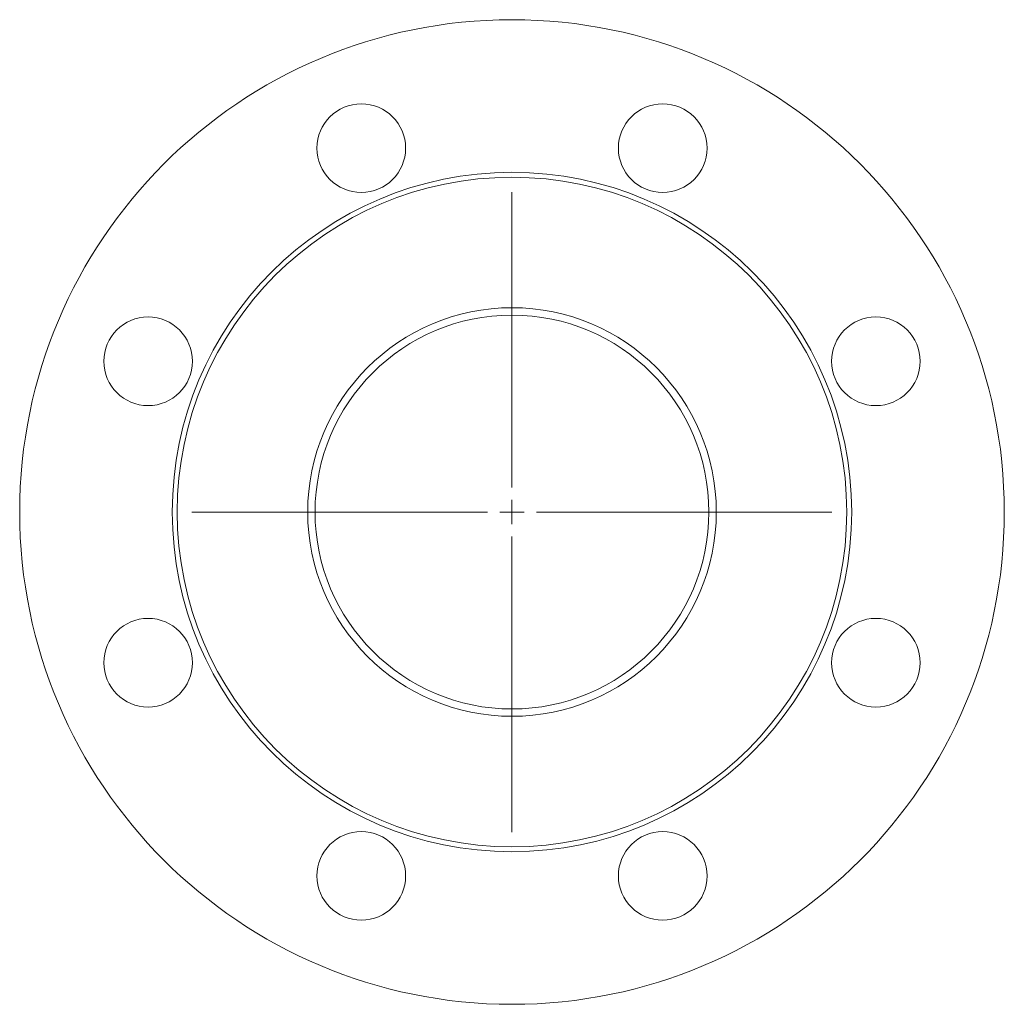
# Model space of a CAD drawing. Header units: millimetres. Extents: x 103 to 303, y 50 to 250.
import ezdxf

# ---------------------------------------------------------------- set-up
doc = ezdxf.new("R2010")
doc.units = ezdxf.units.MM

# ---------------------------------------------------------------- blocks, each defined once
blk = doc.blocks.new('SW_CENTERMARKSYMBOL_0')
at = {"color": 0, "linetype": 'Continuous', "lineweight": 0}
for p, q in [((0, 5), (0, 65)), ((0, 0), (0, 2.5)), ((-5, 0), (-65, 0)), ((0, 0), (-2.5, 0)), ((0, 0), (0, -2.5)), ((0, 0), (2.5, 0)), ((5, 0), (65, 0)), ((0, -5), (0, -65))]:
    blk.add_line(p, q, dxfattribs=at)

msp = doc.modelspace()

# ---------------------------------------------------------------- linework, layer by layer
at = {"color": 7, "linetype": 'Continuous', "lineweight": 15}
for centre, radius in [((202.59, 150.21), 100), ((171.98, 224.12), 9), ((233.21, 224.12), 9), ((202.59, 150.21), 69), ((202.59, 150.21), 68), ((202.59, 150.21), 41.5), ((202.59, 150.21), 40), ((128.68, 180.83), 9), ((276.5, 180.83), 9), ((128.68, 119.6), 9), ((276.5, 119.6), 9), ((171.98, 76.3), 9), ((233.21, 76.3), 9)]:
    msp.add_circle(centre, radius, dxfattribs=at)

# ---------------------------------------------------------------- block references
at = {"color": 7, "linetype": 'Continuous', "lineweight": 0}
msp.add_blockref('SW_CENTERMARKSYMBOL_0', (202.59, 150.21), dxfattribs=at)

doc.saveas('drawing.dxf')
